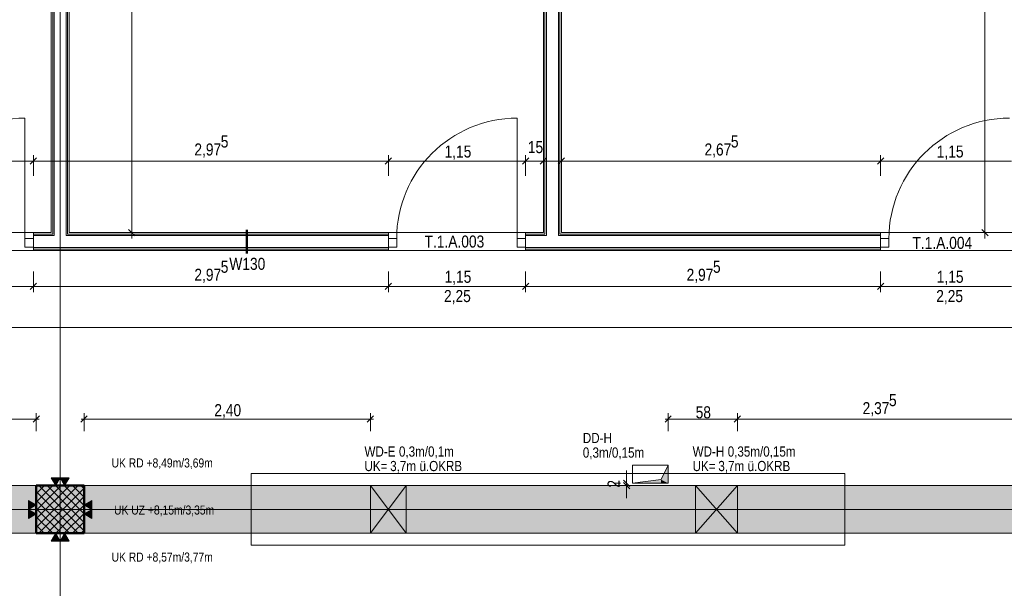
# Model space of a CAD drawing. Extents: x -620 to 3480, y 62 to 1107.
# Tile 99 of 244: x -336 to -171, y 813 to 908. Entities that reach past the tile are written whole.
import ezdxf
from ezdxf.lldxf.tags import DXFTag

# ---------------------------------------------------------------- set-up
doc = ezdxf.new("R2010")
doc.units = 0
doc.layers.get('0').update_dxf_attribs({"lineweight": 35})
for name, color, linetype, lineweight, true_color in [('00 -Bauelemente -Dämmung innen', 7, 'Continuous', 9, 0xff7fe6), ('00 -Bauelemente -Gipskarton', 7, 'Continuous', 9, 0xff7fe6), ('00_Beschriftung UZ', 3, 'Continuous', 13, 0x00ff00), ('30 -33 Aussenwände- 3 Aussenstützen', 7, 'Continuous', 50, 0x0000dd), ('30 -34 Innenwände- 11 Durchbruch', 4, 'Continuous', 9, 0x00ffff), ('30 -34 Innenwände- 2 nichttragend', 7, 'Continuous', 18, 0xff7fe6), ('30 -34 Innenwände- 4 Türen_Fenster', 9, 'Continuous', 15, 0x808080), ('30 -35 Decken- 1 Konstruktion-Träger- Stahlbeton', 7, 'grob-A06G9GKW8I', 13, 0x33aa00), ('30 -35 Decken- 11 Durchbruch', 5, 'Continuous', 15, 0x0000ff), ('60- 61 allgemeine Ausstattung- 1 Möbel', 7, 'Continuous', 9, 0x00cccc), ('70 -72 Beschriftung- 2 Beschriftung Bauteile', 7, 'Continuous', 9, 0x9999ff), ('70 -75 Raumstempel- 1 Raumstempel', 1, 'Continuous', 50, 0xff0000), ('70 -76 Bemaßung- 2 Allgemein', 9, 'Continuous', 5, 0x808080)]:
    doc.layers.add(name, color=color, linetype=linetype, lineweight=lineweight, true_color=true_color)
for name, color, linetype, lineweight in [('70 -71 Achsen- 1 Gebäudeachsen', 7, 'STRICHPUNKT2-A06G9GKV8I', 18), ('70 -75 Raumstempel- 3 Wandstempel', 7, 'Continuous', 50), ('Keine', 7, 'Continuous', 9)]:
    doc.layers.add(name, color=color, linetype=linetype, lineweight=lineweight)
doc.layers.add('iwb_Schraffur_Unterzug', color=7, linetype='Continuous', lineweight=5, true_color=0xffffcc, plot=False)
doc.styles.get("Standard").update_dxf_attribs({"font": 'ARIALN.TTF'})
tags = doc.linetypes.add('grob-A06G9GKW8I', pattern=[14, 3, -8, 3]).pattern_tags.tags
tags[8:9] = [DXFTag(74, 4), DXFTag(75, 0), DXFTag(340, '0'), DXFTag(46, 0.0), DXFTag(50, 0.0), DXFTag(44, 0.0), DXFTag(45, 0.0)]
tags[6:7] = [DXFTag(74, 4), DXFTag(75, 0), DXFTag(340, '0'), DXFTag(46, 0.0), DXFTag(50, 0.0), DXFTag(44, 0.0), DXFTag(45, 0.0)]
tags[4:5] = [DXFTag(74, 4), DXFTag(75, 0), DXFTag(340, '0'), DXFTag(46, 0.0), DXFTag(50, 0.0), DXFTag(44, 0.0), DXFTag(45, 0.0)]
tags = doc.linetypes.add('STRICHPUNKT2-A06G9GKV8I', pattern=[12.7, 6.35, -3.175, 0, -3.175]).pattern_tags.tags
tags[10:11] = [DXFTag(74, 4), DXFTag(75, 0), DXFTag(340, '0'), DXFTag(46, 0.0), DXFTag(50, 0.0), DXFTag(44, 0.0), DXFTag(45, 0.0)]
tags[8:9] = [DXFTag(74, 4), DXFTag(75, 0), DXFTag(340, '0'), DXFTag(46, 0.0), DXFTag(50, 0.0), DXFTag(44, 0.0), DXFTag(45, 0.0)]
tags[6:7] = [DXFTag(74, 4), DXFTag(75, 0), DXFTag(340, '0'), DXFTag(46, 0.0), DXFTag(50, 0.0), DXFTag(44, 0.0), DXFTag(45, 0.0)]
tags[4:5] = [DXFTag(74, 4), DXFTag(75, 0), DXFTag(340, '0'), DXFTag(46, 0.0), DXFTag(50, 0.0), DXFTag(44, 0.0), DXFTag(45, 0.0)]

# ---------------------------------------------------------------- blocks, each defined once
blk = doc.blocks.new('Referenz-A06G9GKX8I')
at = {"layer": '00 -Bauelemente -Dämmung innen', "color": 0, "linetype": 'Continuous', "ltscale": 0.13}
for p, q in [((-248.01, 991.1), (-248.01, 871.86)), ((-246.01, 991.1), (-246.01, 871.86)), ((-330.51, 986.96), (-330.51, 871.86)), ((-328.51, 986.96), (-328.51, 871.86)), ((-330.51, 871.86), (-334.01, 871.86)), ((-274.51, 871.86), (-328.51, 871.86)), ((-248.01, 871.86), (-251.51, 871.86)), ((-192.01, 871.86), (-246.01, 871.86)), ((-274.51, 869.86), (-334.01, 869.86)), ((-192.01, 869.86), (-251.51, 869.86))]:
    blk.add_line(p, q, dxfattribs=at)
at = {"layer": '00 -Bauelemente -Gipskarton', "color": 0, "linetype": 'Continuous', "ltscale": 0.13}
for p, q in [((-248.51, 991.1), (-248.51, 872.36)), ((-248.26, 991.1), (-248.26, 872.11)), ((-248.01, 991.1), (-248.01, 871.86)), ((-246.01, 991.1), (-246.01, 871.86)), ((-245.76, 991.1), (-245.76, 872.11)), ((-245.51, 991.1), (-245.51, 872.36)), ((-331.01, 986.96), (-331.01, 872.36)), ((-330.76, 986.96), (-330.76, 872.11)), ((-330.51, 986.96), (-330.51, 871.86)), ((-328.51, 986.96), (-328.51, 871.86)), ((-328.26, 986.96), (-328.26, 872.11)), ((-328.01, 986.96), (-328.01, 872.36)), ((-331.01, 872.36), (-334.01, 872.36)), ((-330.76, 872.11), (-334.01, 872.11)), ((-330.51, 871.86), (-334.01, 871.86)), ((-274.51, 871.86), (-328.51, 871.86)), ((-274.51, 872.11), (-328.26, 872.11)), ((-274.51, 872.36), (-328.01, 872.36)), ((-248.51, 872.36), (-251.51, 872.36)), ((-248.26, 872.11), (-251.51, 872.11)), ((-248.01, 871.86), (-251.51, 871.86)), ((-192.01, 871.86), (-246.01, 871.86)), ((-192.01, 872.11), (-245.76, 872.11)), ((-192.01, 872.36), (-245.51, 872.36)), ((-274.51, 869.86), (-334.01, 869.86)), ((-192.01, 869.86), (-251.51, 869.86)), ((-274.51, 869.61), (-334.01, 869.61)), ((-274.51, 869.36), (-334.01, 869.36)), ((-192.01, 869.61), (-251.51, 869.61)), ((-192.01, 869.36), (-251.51, 869.36))]:
    blk.add_line(p, q, dxfattribs=at)
at = {"layer": '30 -33 Aussenwände- 3 Aussenstützen', "color": 0, "lineweight": 9}
for p, q in [((-333.51, 828.6), (-332.15, 829.96)), ((-333.51, 827.18), (-330.74, 829.96)), ((-333.51, 825.77), (-329.33, 829.96)), ((-333.51, 824.36), (-327.91, 829.96)), ((-333.51, 822.94), (-326.5, 829.96)), ((-333.51, 828.96), (-326.51, 821.96)), ((-333.1, 829.96), (-325.51, 822.37)), ((-333.08, 821.96), (-325.51, 829.53)), ((-331.68, 829.96), (-325.51, 823.79)), ((-330.27, 829.96), (-325.51, 825.2)), ((-328.86, 829.96), (-325.51, 826.62)), ((-327.44, 829.96), (-325.51, 828.03)), ((-326.03, 829.96), (-325.51, 829.44)), ((-333.51, 827.54), (-327.93, 821.96)), ((-331.67, 821.96), (-325.51, 828.11)), ((-329.51, 826.96), (-329.51, 824.96)), ((-333.51, 826.13), (-329.34, 821.96)), ((-330.51, 825.96), (-328.51, 825.96)), ((-330.25, 821.96), (-325.51, 826.7)), ((-328.84, 821.96), (-325.51, 825.28)), ((-333.51, 824.72), (-330.75, 821.96)), ((-327.43, 821.96), (-325.51, 823.87)), ((-333.51, 823.3), (-332.17, 821.96)), ((-326.01, 821.96), (-325.51, 822.46))]:
    blk.add_line(p, q, dxfattribs=at)
at = {"layer": '30 -33 Aussenwände- 3 Aussenstützen', "color": 0, "linetype": 'Continuous', "lineweight": -2, "ltscale": 0.25}
for p, q in [((-325.51, 829.96), (-333.51, 829.96)), ((-333.51, 829.96), (-333.51, 821.96)), ((-325.51, 821.96), (-325.51, 829.96)), ((-333.51, 821.96), (-325.51, 821.96))]:
    blk.add_line(p, q, dxfattribs=at)
at = {"layer": '30 -34 Innenwände- 11 Durchbruch', "color": 0, "linetype": 'Continuous', "ltscale": 0.13}
for p, q in [((-277.51, 829.96), (-271.51, 829.96)), ((-271.51, 829.96), (-277.51, 821.96)), ((-271.51, 821.96), (-277.51, 829.96)), ((-277.51, 821.96), (-277.51, 829.96)), ((-277.51, 829.96), (-271.51, 821.96)), ((-271.51, 829.96), (-277.51, 821.96)), ((-271.51, 821.96), (-271.51, 829.96)), ((-223.01, 821.96), (-223.01, 829.96)), ((-223.01, 829.96), (-216.01, 821.96)), ((-216.01, 829.96), (-223.01, 821.96)), ((-223.01, 829.96), (-216.01, 829.96)), ((-216.01, 829.96), (-223.01, 821.96)), ((-216.01, 821.96), (-223.01, 829.96)), ((-216.01, 821.96), (-216.01, 829.96)), ((-277.51, 821.96), (-271.51, 821.96)), ((-223.01, 821.96), (-216.01, 821.96))]:
    blk.add_line(p, q, dxfattribs=at)
at = {"layer": '30 -34 Innenwände- 11 Durchbruch', "color": 0, "lineweight": 0}
for points in [[(-277.51, 821.96), (-277.51, 829.96), (-274.51, 825.96)], [(-271.51, 821.96), (-274.51, 825.96), (-271.51, 829.96)], [(-223.01, 821.96), (-223.01, 829.96), (-219.51, 825.96)], [(-216.01, 821.96), (-219.51, 825.96), (-216.01, 829.96)]]:
    blk.add_solid(points, dxfattribs=at)
at = {"layer": '30 -34 Innenwände- 2 nichttragend', "color": 0, "linetype": 'Continuous', "ltscale": 0.18}
for p, q in [((-248.51, 991.1), (-248.51, 872.36)), ((-245.51, 991.1), (-245.51, 872.36)), ((-331.01, 986.96), (-331.01, 872.36)), ((-328.01, 986.96), (-328.01, 872.36)), ((-331.01, 872.36), (-334.01, 872.36)), ((-334.01, 872.36), (-334.01, 869.61)), ((-334.01, 872.36), (-334.01, 872.11)), ((-334.01, 872.11), (-334.01, 871.86)), ((-334.01, 871.86), (-334.01, 869.86)), ((-274.51, 872.36), (-328.01, 872.36)), ((-274.51, 872.36), (-274.51, 869.61)), ((-274.51, 872.36), (-274.51, 872.11)), ((-274.51, 872.11), (-274.51, 871.86)), ((-274.51, 871.86), (-274.51, 869.86)), ((-248.51, 872.36), (-251.51, 872.36)), ((-251.51, 872.36), (-251.51, 869.61)), ((-251.51, 872.36), (-251.51, 872.11)), ((-251.51, 872.11), (-251.51, 871.86)), ((-251.51, 871.86), (-251.51, 869.86)), ((-192.01, 872.36), (-245.51, 872.36)), ((-192.01, 872.36), (-192.01, 869.61)), ((-192.01, 872.36), (-192.01, 872.11)), ((-192.01, 872.11), (-192.01, 871.86)), ((-192.01, 871.86), (-192.01, 869.86)), ((-334.01, 869.86), (-334.01, 869.61)), ((-274.51, 869.86), (-274.51, 869.61)), ((-251.51, 869.86), (-251.51, 869.61)), ((-192.01, 869.86), (-192.01, 869.61)), ((-334.01, 869.61), (-334.01, 869.36)), ((-334.01, 869.61), (-334.01, 869.36)), ((-274.51, 869.36), (-334.01, 869.36)), ((-274.51, 869.61), (-274.51, 869.36)), ((-274.51, 869.61), (-274.51, 869.36)), ((-251.51, 869.61), (-251.51, 869.36)), ((-251.51, 869.61), (-251.51, 869.36)), ((-192.01, 869.36), (-251.51, 869.36)), ((-192.01, 869.61), (-192.01, 869.36)), ((-192.01, 869.61), (-192.01, 869.36))]:
    blk.add_line(p, q, dxfattribs=at)
at = {"layer": '30 -34 Innenwände- 4 Türen_Fenster', "color": 0, "linetype": 'grob-A06G9GKW8I', "ltscale": 0.15}
for p, q in [((-335.41, 871.36), (-335.41, 891.56)), ((-252.91, 871.36), (-252.91, 891.56)), ((-334.01, 872.36), (-357.01, 872.36)), ((-251.51, 872.36), (-274.51, 872.36)), ((-169.01, 872.36), (-192.01, 872.36)), ((-334.01, 869.36), (-357.01, 869.36)), ((-251.51, 869.36), (-274.51, 869.36)), ((-169.01, 869.36), (-192.01, 869.36))]:
    blk.add_line(p, q, dxfattribs=at)
at = {"layer": '30 -34 Innenwände- 4 Türen_Fenster', "color": 0, "linetype": 'Continuous', "ltscale": 0.15}
for p, q in [((-335.41, 869.9), (-335.41, 871.36)), ((-335.41, 871.36), (-334.01, 871.36)), ((-334.01, 871.36), (-334.01, 869.9)), ((-274.51, 869.9), (-274.51, 871.36)), ((-274.51, 871.36), (-273.11, 871.36)), ((-273.11, 871.36), (-273.11, 869.9)), ((-252.91, 869.9), (-252.91, 871.36)), ((-252.91, 871.36), (-251.51, 871.36)), ((-251.51, 871.36), (-251.51, 869.9)), ((-192.01, 869.9), (-192.01, 871.36)), ((-192.01, 871.36), (-190.61, 871.36)), ((-190.61, 871.36), (-190.61, 869.9)), ((-334.01, 869.9), (-335.41, 869.9)), ((-273.11, 869.9), (-274.51, 869.9)), ((-251.51, 869.9), (-252.91, 869.9)), ((-190.61, 869.9), (-192.01, 869.9))]:
    blk.add_line(p, q, dxfattribs=at)
at = {"layer": '30 -34 Innenwände- 4 Türen_Fenster', "color": 0, "linetype": 'grob-A06G9GKW8I', "ltscale": 0.15}
for centre in [(-335.41, 871.36), (-252.91, 871.36), (-170.41, 871.36)]:
    blk.add_ellipse(centre, major_axis=(0, 20.2), ratio=1, start_param=0, end_param=1.570796, dxfattribs=at)
at = {"layer": '30 -35 Decken- 1 Konstruktion-Träger- Stahlbeton', "color": 0}
for p, q in [((-562.01, 829.96), (-3.51, 829.96)), ((-562.01, 821.96), (-3.51, 821.96))]:
    blk.add_line(p, q, dxfattribs=at)
at = {"layer": '30 -35 Decken- 11 Durchbruch', "color": 0, "linetype": 'Continuous', "ltscale": 0.15}
for p, q in [((-233.61, 830.36), (-233.61, 833.36)), ((-233.61, 833.36), (-227.61, 833.36)), ((-227.61, 833.36), (-228.81, 830.96)), ((-227.61, 833.36), (-228.81, 830.96)), ((-227.61, 830.36), (-227.61, 833.36)), ((-228.81, 830.96), (-233.61, 830.36)), ((-228.81, 830.96), (-233.61, 830.36)), ((-233.61, 830.36), (-227.61, 830.36))]:
    blk.add_line(p, q, dxfattribs=at)
at = {"layer": '30 -35 Decken- 11 Durchbruch', "color": 0, "lineweight": 0}
for points in [[(-227.61, 830.36), (-228.81, 830.96), (-227.61, 833.36)], [(-228.81, 830.36), (-233.61, 830.36), (-228.81, 830.96)], [(-228.81, 830.36), (-228.81, 830.96), (-227.61, 830.36)]]:
    blk.add_solid(points, dxfattribs=at)
at = {"layer": '60- 61 allgemeine Ausstattung- 1 Möbel', "color": 0, "linetype": 'Continuous', "ltscale": 0.13}
for p, q in [((-297.51, 819.96), (-297.51, 831.96)), ((-297.51, 831.96), (-198.01, 831.96)), ((-198.01, 831.96), (-198.01, 819.96)), ((-198.01, 819.96), (-297.51, 819.96))]:
    blk.add_line(p, q, dxfattribs=at)
at = {"layer": '70 -71 Achsen- 1 Gebäudeachsen', "color": 0, "linetype": 'STRICHPUNKT2-A06G9GKV8I', "ltscale": 0.18}
for p, q in [((-329.51, 1075.9), (-329.51, 76.46)), ((-562.01, 856.46), (85.43, 856.46)), ((-562.01, 825.96), (85.43, 825.96))]:
    blk.add_line(p, q, dxfattribs=at)
at = {"layer": '70 -72 Beschriftung- 2 Beschriftung Bauteile', "color": 0}
for p, q in [((-330.26, 829.96), (-331.01, 831.26)), ((-331.01, 831.26), (-329.51, 831.26)), ((-329.51, 831.26), (-330.26, 829.96)), ((-328.76, 829.96), (-329.51, 831.26)), ((-329.51, 831.26), (-328.01, 831.26)), ((-328.01, 831.26), (-328.76, 829.96)), ((-334.81, 827.46), (-333.51, 826.71)), ((-334.81, 825.96), (-334.81, 827.46)), ((-325.51, 826.71), (-324.21, 827.46)), ((-324.21, 827.46), (-324.21, 825.96)), ((-333.51, 826.71), (-334.81, 825.96)), ((-334.81, 825.96), (-333.51, 825.21)), ((-334.81, 824.46), (-334.81, 825.96)), ((-333.51, 825.21), (-334.81, 824.46)), ((-324.21, 825.96), (-325.51, 826.71)), ((-325.51, 825.21), (-324.21, 825.96)), ((-324.21, 824.46), (-325.51, 825.21)), ((-324.21, 825.96), (-324.21, 824.46)), ((-331.01, 820.66), (-330.26, 821.96)), ((-330.26, 821.96), (-329.51, 820.66)), ((-329.51, 820.66), (-328.76, 821.96)), ((-328.76, 821.96), (-328.01, 820.66)), ((-329.51, 820.66), (-331.01, 820.66)), ((-328.01, 820.66), (-329.51, 820.66))]:
    blk.add_line(p, q, dxfattribs=at)
at = {"layer": '70 -72 Beschriftung- 2 Beschriftung Bauteile', "color": 0, "lineweight": 0}
for points in [[(-330.26, 829.96), (-331.01, 831.26), (-330.26, 831.26)], [(-330.26, 829.96), (-330.26, 831.26), (-329.51, 831.26)], [(-328.76, 829.96), (-329.51, 831.26), (-328.76, 831.26)], [(-328.76, 829.96), (-328.76, 831.26), (-328.01, 831.26)], [(-334.81, 825.96), (-334.81, 827.46), (-333.51, 826.71)], [(-324.21, 825.96), (-325.51, 826.71), (-324.21, 827.46)], [(-334.81, 824.46), (-334.81, 825.96), (-333.51, 825.21)], [(-324.21, 824.46), (-325.51, 825.21), (-324.21, 825.96)], [(-330.26, 820.66), (-331.01, 820.66), (-330.26, 821.96)], [(-330.26, 820.66), (-330.26, 821.96), (-329.51, 820.66)], [(-328.76, 820.66), (-329.51, 820.66), (-328.76, 821.96)], [(-328.76, 820.66), (-328.76, 821.96), (-328.01, 820.66)]]:
    blk.add_solid(points, dxfattribs=at)
at = {"layer": '70 -75 Raumstempel- 1 Raumstempel', "color": 0, "linetype": 'Continuous', "ltscale": 0.5}
for p, q in [((-325.51, 829.96), (-333.51, 829.96)), ((-333.51, 829.96), (-333.51, 821.96)), ((-325.51, 821.96), (-325.51, 829.96)), ((-333.51, 821.96), (-325.51, 821.96))]:
    blk.add_line(p, q, dxfattribs=at)
at = {"layer": '70 -75 Raumstempel- 3 Wandstempel', "color": 0, "linetype": 'Continuous', "ltscale": 0.5}
blk.add_line((-298.21, 868.86), (-298.21, 872.86), dxfattribs=at)
at = {"layer": '70 -76 Bemaßung- 2 Allgemein', "color": 0, "linetype": 'Continuous', "ltscale": 0.13}
for p, q in [((-317.51, 873.42), (-317.51, 985.9)), ((-174.51, 873.42), (-174.51, 985.9)), ((-334.01, 881.86), (-334.01, 885.36)), ((-334.01, 881.86), (-334.01, 885.36)), ((-274.51, 881.86), (-274.51, 885.36)), ((-274.51, 881.86), (-274.51, 885.36)), ((-251.51, 881.86), (-251.51, 885.36)), ((-251.51, 881.86), (-251.51, 885.36)), ((-248.51, 881.86), (-248.51, 885.36)), ((-245.51, 881.86), (-245.51, 885.36)), ((-192.01, 881.86), (-192.01, 885.36)), ((-192.01, 881.86), (-192.01, 885.36)), ((-335.07, 884.36), (-355.95, 884.36)), ((-333.01, 884.36), (-335.07, 884.36)), ((-335.01, 884.36), (-332.95, 884.36)), ((-275.57, 884.36), (-332.95, 884.36)), ((-273.51, 884.36), (-275.57, 884.36)), ((-275.51, 884.36), (-273.45, 884.36)), ((-252.57, 884.36), (-273.45, 884.36)), ((-252.57, 884.36), (-253.63, 884.36)), ((-250.51, 884.36), (-252.57, 884.36)), ((-250.51, 884.36), (-252.57, 884.36)), ((-248.51, 884.36), (-251.51, 884.36)), ((-249.51, 884.36), (-247.45, 884.36)), ((-247.45, 884.36), (-246.39, 884.36)), ((-246.51, 884.36), (-244.45, 884.36)), ((-193.07, 884.36), (-244.45, 884.36)), ((-191.01, 884.36), (-193.07, 884.36)), ((-193.01, 884.36), (-190.95, 884.36)), ((-170.07, 884.36), (-190.95, 884.36)), ((-317.51, 871.36), (-317.51, 873.42)), ((-174.51, 871.36), (-174.51, 873.42)), ((-320.01, 872.36), (-316.51, 872.36)), ((-172.01, 872.36), (-175.51, 872.36)), ((-334.01, 865.86), (-334.01, 862.36)), ((-334.01, 865.86), (-334.01, 862.36)), ((-274.51, 865.86), (-274.51, 862.36)), ((-274.51, 865.86), (-274.51, 862.36)), ((-251.51, 865.86), (-251.51, 862.36)), ((-251.51, 865.86), (-251.51, 862.36)), ((-192.01, 865.86), (-192.01, 862.36)), ((-192.01, 865.86), (-192.01, 862.36)), ((-335.07, 863.36), (-355.95, 863.36)), ((-333.01, 863.36), (-335.07, 863.36)), ((-335.01, 863.36), (-332.95, 863.36)), ((-275.57, 863.36), (-332.95, 863.36)), ((-273.51, 863.36), (-275.57, 863.36)), ((-275.51, 863.36), (-273.45, 863.36)), ((-252.57, 863.36), (-273.45, 863.36)), ((-250.51, 863.36), (-252.57, 863.36)), ((-252.51, 863.36), (-250.45, 863.36)), ((-193.07, 863.36), (-250.45, 863.36)), ((-191.01, 863.36), (-193.07, 863.36)), ((-193.01, 863.36), (-190.95, 863.36)), ((-170.07, 863.36), (-190.95, 863.36)), ((-332.98, 841.63), (-334.04, 840.57)), ((-333.51, 839.1), (-333.51, 842.1)), ((-326.04, 840.57), (-324.98, 841.63)), ((-325.51, 839.1), (-325.51, 842.1)), ((-276.98, 841.63), (-278.04, 840.57)), ((-277.51, 839.1), (-277.51, 842.1)), ((-228.14, 840.57), (-227.08, 841.63)), ((-227.61, 839.1), (-227.61, 842.1)), ((-215.48, 841.63), (-216.54, 840.57)), ((-216.54, 840.57), (-215.48, 841.63)), ((-216.01, 839.1), (-216.01, 842.1)), ((-216.01, 839.1), (-216.01, 842.1)), ((-334.57, 841.1), (-371.45, 841.1)), ((-333.01, 841.1), (-334.57, 841.1)), ((-326.01, 841.1), (-324.45, 841.1)), ((-278.57, 841.1), (-324.45, 841.1)), ((-277.01, 841.1), (-278.57, 841.1)), ((-228.11, 841.1), (-226.55, 841.1)), ((-217.07, 841.1), (-226.55, 841.1)), ((-215.51, 841.1), (-217.07, 841.1)), ((-216.51, 841.1), (-214.95, 841.1)), ((-169.57, 841.1), (-214.95, 841.1)), ((-234.59, 831.42), (-234.59, 832.48)), ((-236.61, 830.36), (-235.59, 830.36)), ((-234.06, 829.83), (-235.12, 830.89)), ((-235.12, 830.49), (-234.06, 829.43)), ((-234.59, 829.86), (-234.59, 831.42)), ((-234.59, 830.46), (-234.59, 828.9)), ((-234.59, 829.96), (-234.59, 830.36)), ((-236.65, 829.96), (-235.59, 829.96)), ((-234.59, 828.9), (-234.59, 827.84))]:
    blk.add_line(p, q, dxfattribs=at)
at = {"layer": '70 -76 Bemaßung- 2 Allgemein', "color": 0, "linetype": 'Continuous', "lineweight": 20, "ltscale": 0.2}
for p, q in [((-334.54, 883.83), (-333.48, 884.89)), ((-333.48, 884.89), (-334.54, 883.83)), ((-273.98, 884.89), (-275.04, 883.83)), ((-275.04, 883.83), (-273.98, 884.89)), ((-250.98, 884.89), (-252.04, 883.83)), ((-250.98, 884.89), (-252.04, 883.83)), ((-249.04, 883.83), (-247.98, 884.89)), ((-246.04, 883.83), (-244.98, 884.89)), ((-191.48, 884.89), (-192.54, 883.83)), ((-192.54, 883.83), (-191.48, 884.89)), ((-316.98, 871.83), (-318.04, 872.89)), ((-173.98, 871.83), (-175.04, 872.89)), ((-334.54, 862.83), (-333.48, 863.89)), ((-333.48, 863.89), (-334.54, 862.83)), ((-273.98, 863.89), (-275.04, 862.83)), ((-275.04, 862.83), (-273.98, 863.89)), ((-252.04, 862.83), (-250.98, 863.89)), ((-250.98, 863.89), (-252.04, 862.83)), ((-192.54, 862.83), (-191.48, 863.89)), ((-191.48, 863.89), (-192.54, 862.83))]:
    blk.add_line(p, q, dxfattribs=at)
at = {"layer": '00_Beschriftung UZ', "color": 0, "linetype": 'ByBlock', "lineweight": 5, "ltscale": 0.13, "char_height": 1.5103, "attachment_point": 1}
for s, insert in [('{\\fArial Narrow;UK RD +8,49m/3,69m}', (-320.9, 834.51)), ('{\\fArial Narrow;UK UZ +8,15m/3,35m}', (-320.48, 826.62)), ('{\\fArial Narrow;UK RD +8,57m/3,77m}', (-320.9, 818.73))]:
    blk.add_mtext(s, dxfattribs=dict(at, insert=insert))
at = {"layer": '30 -34 Innenwände- 11 Durchbruch', "color": 0, "linetype": 'Continuous', "ltscale": 0.13, "char_height": 1.7, "attachment_point": 1}
for s, insert in [('{\\fArial Narrow;WD-E}', (-278.51, 836.52)), ('{\\fArial Narrow;0,3m/0,1m}', (-272.73, 836.52)), ('{\\fArial Narrow;WD-H}', (-223.51, 836.52)), ('{\\fArial Narrow;0,35m/0,15m}', (-217.63, 836.52)), ('{\\fArial Narrow;UK=}', (-278.51, 834.09)), ('{\\fArial Narrow;3,7m}', (-274.2, 834.09)), ('{\\fArial Narrow;ü.OKRB}', (-269.29, 834.09)), ('{\\fArial Narrow;UK=}', (-223.51, 834.09)), ('{\\fArial Narrow;3,7m}', (-219.2, 834.09)), ('{\\fArial Narrow;ü.OKRB}', (-214.29, 834.09))]:
    blk.add_mtext(s, dxfattribs=dict(at, insert=insert))
at = {"layer": '30 -35 Decken- 11 Durchbruch', "color": 0, "linetype": 'Continuous', "ltscale": 0.15, "char_height": 1.7, "attachment_point": 1}
for s, insert in [('{\\fArial Narrow;DD-H}', (-241.91, 838.79)), ('{\\fArial Narrow;0,3m/0,15m}', (-241.91, 836.35))]:
    blk.add_mtext(s, dxfattribs=dict(at, insert=insert))
at = {"layer": '70 -75 Raumstempel- 3 Wandstempel', "color": 0, "linetype": 'Continuous', "ltscale": 0.5, "insert": (-301.16, 868.14), "char_height": 2.0138, "attachment_point": 1}
blk.add_mtext('{\\fArial Narrow;W130}', dxfattribs=at)
at = {"layer": '70 -76 Bemaßung- 2 Allgemein', "color": 0, "linetype": 'Continuous', "ltscale": 0.13, "char_height": 2.0138, "attachment_point": 1}
for s, insert in [('{\\fArial Narrow;5}', (-302.6, 888.65)), ('{\\fArial Narrow;5}', (-217.1, 888.65)), ('{\\fArial Narrow;2,97}', (-307.02, 887.31)), ('{\\fArial Narrow;1,15}', (-265.09, 886.97)), ('{\\fArial Narrow;15}', (-251.13, 887.71)), ('{\\fArial Narrow;2,67}', (-221.52, 887.31)), ('{\\fArial Narrow;1,15}', (-182.59, 886.97)), ('{\\fArial Narrow;5}', (-302.6, 867.65)), ('{\\fArial Narrow;5}', (-220.1, 867.65)), ('{\\fArial Narrow;2,97}', (-307.02, 866.31)), ('{\\fArial Narrow;1,15}', (-265.09, 865.97)), ('{\\fArial Narrow;2,97}', (-224.52, 866.31)), ('{\\fArial Narrow;1,15}', (-182.59, 865.97)), ('{\\fArial Narrow;2,25}', (-265.18, 862.74)), ('{\\fArial Narrow;2,25}', (-182.68, 862.74)), ('{\\fArial Narrow;5}', (-190.6, 845.29)), ('{\\fArial Narrow;2,40}', (-303.67, 843.61)), ('{\\fArial Narrow;58}', (-223, 843.25)), ('{\\fArial Narrow;2,37}', (-195.02, 843.95))]:
    blk.add_mtext(s, dxfattribs=dict(at, insert=insert))
at = {"layer": '70 -76 Bemaßung- 2 Allgemein', "color": 0, "linetype": 'Continuous', "ltscale": 0.13, "insert": (-237.76, 829.61), "char_height": 2.0138, "attachment_point": 1, "rotation": 90}
blk.add_mtext('{\\fArial Narrow;2}', dxfattribs=at)
at = {"layer": 'Keine', "color": 0, "linetype": 'Continuous', "ltscale": 0.13, "char_height": 2.0138, "attachment_point": 1}
for s, insert in [('{\\fArial Narrow;T.1.A.003}', (-268.44, 871.88)), ('{\\fArial Narrow;T.1.A.004}', (-186.66, 871.65))]:
    blk.add_mtext(s, dxfattribs=dict(at, insert=insert))
blk = doc.blocks.new('Referenz-A06G9GKZ8I')
at = {"layer": 'iwb_Schraffur_Unterzug', "linetype": 'Continuous', "ltscale": 0.13}
for points in [[(-562.01, 829.96), (-3.51, 829.96), (-562.01, 828.82)], [(-562.01, 828.82), (-3.51, 829.96), (-3.51, 821.96)], [(-562.01, 828.82), (-3.51, 821.96), (-562.01, 823.09)], [(-562.01, 823.09), (-3.51, 821.96), (-562.01, 821.96)]]:
    blk.add_solid(points, dxfattribs=at)

msp = doc.modelspace()

# ---------------------------------------------------------------- block references
at = {"color": 8, "lineweight": 25, "ltscale": 0.25, "true_color": 0x808080}
for name in ['Referenz-A06G9GKX8I', 'Referenz-A06G9GKZ8I']:
    msp.add_blockref(name, (0, 0), dxfattribs=at)

doc.saveas('drawing.dxf')
